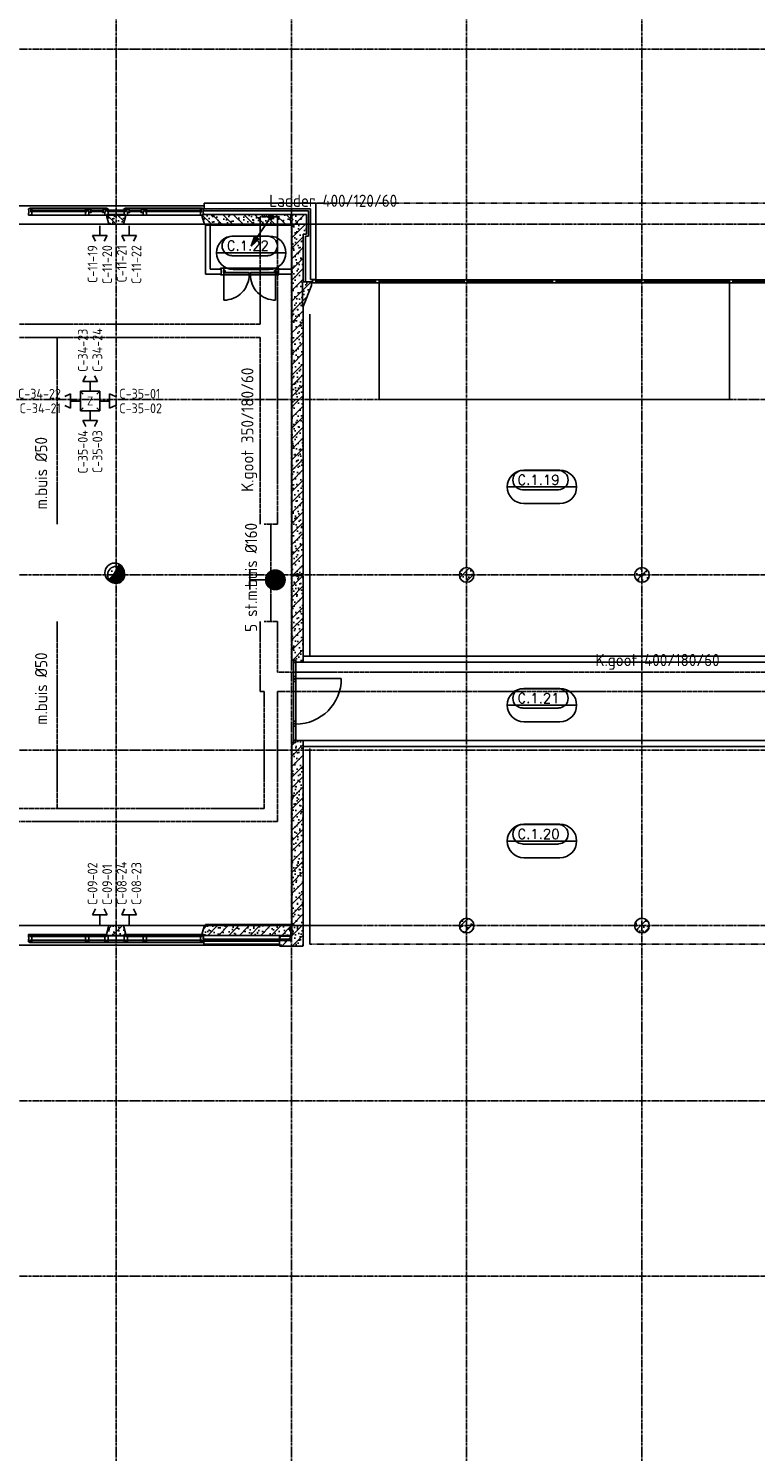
# Model space of a CAD drawing. Extents: x 0 to 1189, y 0 to 841.
# Tile 25 of 33: x 426 to 576, y 396 to 688. Entities that reach past the tile are written whole.
import ezdxf
from ezdxf.enums import TextEntityAlignment as Align

# ---------------------------------------------------------------- set-up
doc = ezdxf.new("R2010")
doc.units = 0
doc.header["$PDSIZE"] = 2
for name, pattern in [('AUSGEZOGEN', [0]), ('B0304', [6, 5, -0.5, 0, -0.5]), ('B0702', [1.171875, 0.78125, -0.390625]), ('DASHDOT', [25.4, 12.7, -6.35, 0, -6.35]), ('DASHDOT2', [12.7, 6.35, -3.175, 0, -3.175]), ('E0001', [1, 1, 0])]:
    doc.linetypes.add(name, pattern=pattern)
doc.layers.get('0').update_dxf_attribs({"linetype": 'CONTINUOUS'})
for name, color, linetype in [('AB$1A---_ATTRIB', 9, 'CONTINUOUS'), ('AL$1A---_ALGEMEEN', 9, 'CONTINUOUS'), ('EL63----_LICHTINST', 2, 'CONTINUOUS'), ('EL65----_BEVEILIGING', 2, 'CONTINUOUS'), ('ET6130--_KANALISATIE', 7, 'CONTINUOUS'), ('GOTEN', 3, 'CONTINUOUS'), ('STRAMIEN', 1, 'CONTINUOUS'), ('VITELCODERING', 1, 'CONTINUOUS'), ('VITELDATA', 2, 'CONTINUOUS')]:
    doc.layers.add(name, color=color, linetype=linetype)
doc.styles.add('GBB_ISOP', font='b-gbp3.shx')
doc.styles.add('ROMANS', font='romans.shx', dxfattribs={"height": 300})
doc.styles.add('ROMANSCURSIEF', font='romans.shx', dxfattribs={"oblique": 15, "height": 300})
doc.styles.get("Standard").update_dxf_attribs({"font": 'ISO'})
pattern_1 = [(225, (0, 0), (108.6116, -108.6116), []), (197, (0, 0), (-41.2599, -127.7242), [0, -130.56, -73.92, 0, -107.52]), (228, (0, 0), (29.4649, -129.8749), [0, -129.28, 0, -131.84, 0, -106.24]), (251, (0, 0), (76.6585, -107.6209), [0, -128, 0, -768, -105.28])]

# ---------------------------------------------------------------- blocks, each defined once
blk = doc.blocks.new('-STR-H')
at = {"layer": 'AL$1A---_ALGEMEEN', "linetype": 'DASHDOT', "ltscale": 0.5}
blk.add_line((0, 0), (-9880, 0), dxfattribs=at)
at = {"layer": 'AL$1A---_ALGEMEEN', "linetype": 'Continuous', "ltscale": 2}
blk.add_circle((-10000, 0), 120, dxfattribs=at)
for p in [(-8560, 0), (-4960, 0), (-1360, 0)]:
    blk.add_point(p, dxfattribs=at)
blk = doc.blocks.new('-P03')
at = {"layer": 'AL$1A---_ALGEMEEN', "ltscale": 2}
h = blk.add_hatch(dxfattribs=at)
h.set_pattern_fill('PREFB', color=256, scale=8, angle=180, style=0)
h.set_pattern_definition(pattern_1)
h.paths.add_polyline_path([(1829, 156), (1829, 200), (10, 200), (10, 125), (35, 100), (10, 75), (10, 0), (1787, 0)])
h.paths.add_polyline_path([(3791, 156), (3791, 200), (3409, 200), (3409, 156), (3451, 0), (3749, 0)])
h.paths.add_polyline_path([(7190, 125), (7190, 200), (6614, 200), (6614, 156), (6656, 0), (7190, 0), (7190, 75), (7165, 100)])
for p, q in [((10, 0), (10, -20)), ((7190, 0), (7190, -20)), ((10, -20), (1762, -20)), ((7190, -20), (6681, -20))]:
    blk.add_line(p, q, dxfattribs=at)
at = {"layer": 'AL$1A---_ALGEMEEN', "color": 15, "linetype": 'Continuous', "ltscale": 2}
for p, q in [((1767, 0), (1762, -20)), ((1787, 0), (6656, 0)), ((6676, 0), (6681, -20))]:
    blk.add_line(p, q, dxfattribs=at)
at = {"layer": 'AL$1A---_ALGEMEEN', "linetype": 'Continuous', "ltscale": 2}
for points in [[(10, 200), (1829, 200), (1829, 156), (1787, 0), (10, 0), (10, 75), (35, 100), (10, 125), (10, 200)], [(3409, 200), (3791, 200), (3791, 156), (3749, 0), (3451, 0), (3409, 156), (3409, 200)], [(7190, 200), (6614, 200), (6614, 156), (6656, 0), (7190, 0), (7190, 75), (7165, 100), (7190, 125), (7190, 200)]]:
    blk.add_lwpolyline(points, dxfattribs=at)
at = {"layer": 'AL$1A---_ALGEMEEN', "linetype": 'DASHDOT', "ltscale": 2, "rotation": 180}
blk.add_blockref('-STR-H', (-1360, 0), dxfattribs=at)
blk = doc.blocks.new('-P69')
at = {"layer": 'AL$1A---_ALGEMEEN', "ltscale": 2}
h = blk.add_hatch(dxfattribs=at)
h.set_pattern_fill('PREFB', color=256, scale=8, angle=180, style=0)
h.set_pattern_definition(pattern_1)
h.paths.add_polyline_path([(150, 0, 1), (-150, 0, 1)])
at = {"layer": 'AL$1A---_ALGEMEEN', "linetype": 'Continuous', "ltscale": 2}
blk.add_circle((0, 0), 150, dxfattribs=at)
blk.add_circle((0, 0), 150, dxfattribs=at)
blk = doc.blocks.new('-P66')
at = {"layer": 'AL$1A---_ALGEMEEN', "ltscale": 2}
h = blk.add_hatch(dxfattribs=at)
h.set_pattern_fill('PREFB', color=256, scale=8, angle=180, style=0)
h.set_pattern_definition(pattern_1)
h.paths.add_polyline_path([(150, 0, 1), (-150, 0, 1)])
at = {"layer": 'AL$1A---_ALGEMEEN', "linetype": 'Continuous', "ltscale": 2}
blk.add_circle((0, 0), 150, dxfattribs=at)
blk.add_circle((0, 0), 150, dxfattribs=at)
blk = doc.blocks.new('-P68')
at = {"layer": 'AL$1A---_ALGEMEEN', "ltscale": 2}
h = blk.add_hatch(dxfattribs=at)
h.set_pattern_fill('PREFB', color=256, scale=8, angle=180, style=0)
h.set_pattern_definition(pattern_1)
h.paths.add_polyline_path([(175, 0, 1), (-175, 0, 1)])
at = {"layer": 'AL$1A---_ALGEMEEN', "linetype": 'Continuous', "ltscale": 2}
blk.add_circle((0, 0), 175, dxfattribs=at)
blk.add_circle((0, 0), 175, dxfattribs=at)
blk = doc.blocks.new('-P1KHI21')
at = {"layer": 'AL$1A---_ALGEMEEN', "ltscale": 2}
for p, q in [((-3, 0), (64, 0)), ((-3, -18.5), (-3, 0)), ((7, -18.5), (-3, -18.5)), ((-3, -139), (-3, -120.5)), ((-3, -120.5), (7, -120.5)), ((64, -139), (-3, -139)), ((7, -120.5), (7, -18.5)), ((64, 0), (64, -49)), ((64, -90), (64, -139)), ((66, -130), (66, -656.6)), ((1128, -130), (1128, -656.6)), ((1197, 0), (1130, 0)), ((1130, 0), (1130, -49)), ((1130, -90), (1130, -139)), ((1130, -139), (1197, -139)), ((1187, -120.5), (1187, -18.5)), ((1187, -18.5), (1197, -18.5)), ((1197, -120.5), (1187, -120.5)), ((1197, -18.5), (1197, 0)), ((1197, -139), (1197, -120.5))]:
    blk.add_line(p, q, dxfattribs=at)
at = {"layer": 'AL$1A---_ALGEMEEN', "color": 15, "ltscale": 2}
for p, q in [((1130, 0), (64, 0)), ((1130, -139), (64, -139))]:
    blk.add_line(p, q, dxfattribs=at)
at = {"layer": 'AL$1A---_ALGEMEEN'}
for p, q in [((89, -49), (55, -49)), ((55, -49), (55, -90)), ((89, -90), (55, -90)), ((89, -90), (89, -49)), ((1105, -90), (1105, -49)), ((1105, -49), (1139, -49)), ((1105, -90), (1139, -90)), ((1139, -49), (1139, -90))]:
    blk.add_line(p, q, dxfattribs=at)
at = {"layer": 'AL$1A---_ALGEMEEN', "color": 15}
for points in [[(583.5, -130), (583.5, -91), (66, -91), (66, -130)], [(610.5, -130), (610.5, -91), (1128, -91), (1128, -130)]]:
    blk.add_lwpolyline(points, close=True, dxfattribs=at)
at = {"layer": 'AL$1A---_ALGEMEEN', "ltscale": 2}
for centre, start, end in [((66, -139), 270, 0.99635), ((1128, -139), 179.00365, 270)]:
    blk.add_arc(centre, 517.6, start, end, dxfattribs=at)
blk = doc.blocks.new('-GLASA')
at = {"layer": 'AL$1A---_ALGEMEEN', "color": 15, "ltscale": 2}
for p, q in [((5, 27), (407, 27)), ((5, 27), (5, 3)), ((5, 22), (407, 22)), ((5, 7), (407, 7)), ((5, 3), (407, 3)), ((13, 22), (13, 7))]:
    blk.add_line(p, q, dxfattribs=at)
at = {"layer": 'AL$1A---_ALGEMEEN', "color": 15}
for p, q in [((17, 30), (21, 27)), ((17, 0), (21, 3))]:
    blk.add_line(p, q, dxfattribs=at)
at = {"layer": 'AL$1A---_ALGEMEEN', "color": 15, "ltscale": 2}
blk.add_lwpolyline([(5, 3), (0, 3), (5, 27), (0, 27), (5, 3)], dxfattribs=at)
at = {"layer": 'AL$1A---_ALGEMEEN'}
for p in [(0, 30), (0, 0)]:
    blk.add_point(p, dxfattribs=at)
blk = doc.blocks.new('_DOTSMALL')
at = {"color": 0, "linetype": 'ByBlock', "const_width": 0.5}
blk.add_lwpolyline([(-0.0625, 0, 1), (0.0625, 0, 1)], format="xyb", close=True, dxfattribs=at)
blk = doc.blocks.new('-P1KHE10')
at = {"layer": 'AL$1A---_ALGEMEEN', "ltscale": 2}
for p, q in [((-1731, 3199), (-1798, 3199)), ((-1798, 3199), (-1798, 3159)), ((-1798, 3159), (-1789, 3159)), ((-1789, 3090), (-1798, 3090)), ((-1798, 3090), (-1798, 3075)), ((-1778, 3075), (-1798, 3075)), ((-1789, 3159), (-1789, 3090)), ((-1778, 3075), (-1778, 3060)), ((-1778, 3060), (-1748, 3060)), ((-1748, 3060), (-1748, 3127)), ((-1748, 3127), (-1731, 3127)), ((-1731, 3127), (-1731, 3199)), ((-559, 3199), (-626, 3199)), ((-626, 3199), (-626, 3169)), ((-626, 3169), (-626, 3127)), ((-626, 3127), (-609, 3127)), ((-609, 3127), (-609, 3060)), ((-609, 3060), (-583, 3060)), ((-583, 3060), (-583, 3060)), ((-583, 3060), (-576, 3060)), ((-576, 3127), (-559, 3127)), ((-576, 3060), (-576, 3127)), ((-574, 3125), (-557, 3125)), ((-559, 3199), (-232, 3199)), ((-559, 3127), (-559, 3199)), ((-524, 3129), (-524, 3138)), ((-524, 3129), (-507, 3129)), ((-266, 3129), (-284, 3129)), ((-266, 3129), (-266, 3138)), ((-216, 3125), (-234, 3125)), ((-164, 3199), (-232, 3199)), ((-232, 3199), (-232, 3169)), ((-232, 3169), (-232, 3127)), ((-232, 3127), (-214, 3127)), ((-214, 3127), (-214, 3060)), ((-214, 3060), (-188, 3060)), ((-188, 3060), (-188, 3060)), ((-188, 3060), (-182, 3060)), ((-182, 3127), (-164, 3127)), ((-182, 3060), (-182, 3127)), ((-164, 3127), (-164, 3199)), ((-139, 3070), (-139, 3070)), ((230, 3199), (163, 3199)), ((163, 3199), (163, 3169)), ((163, 3169), (163, 3127)), ((163, 3127), (180, 3127)), ((180, 3127), (180, 3060)), ((180, 3060), (206, 3060)), ((206, 3060), (206, 3060)), ((206, 3060), (214, 3060)), ((214, 3127), (230, 3127)), ((214, 3060), (214, 3127)), ((216, 3125), (232, 3125)), ((230, 3127), (230, 3199)), ((266, 3129), (266, 3138)), ((266, 3129), (282, 3129)), ((523, 3129), (506, 3129)), ((523, 3129), (523, 3138)), ((573, 3125), (556, 3125)), ((626, 3199), (558, 3199)), ((558, 3199), (558, 3169)), ((558, 3169), (558, 3127)), ((558, 3127), (576, 3127)), ((576, 3127), (576, 3060)), ((576, 3060), (602, 3060)), ((602, 3060), (602, 3060)), ((602, 3060), (608, 3060)), ((608, 3127), (626, 3127)), ((608, 3060), (608, 3127)), ((626, 3127), (626, 3199)), ((1731, 3127), (1731, 3199)), ((1731, 3199), (1798, 3199)), ((1748, 3127), (1731, 3127)), ((1748, 3060), (1748, 3127)), ((1778, 3060), (1748, 3060)), ((1778, 3075), (1778, 3060)), ((1778, 3075), (1798, 3075)), ((1798, 3159), (1789, 3159)), ((1789, 3159), (1789, 3090)), ((1789, 3090), (1798, 3090)), ((1798, 3199), (1798, 3159)), ((1798, 3090), (1798, 3075))]:
    blk.add_line(p, q, dxfattribs=at)
at = {"layer": 'AL$1A---_ALGEMEEN', "color": 15, "ltscale": 2}
for p, q in [((-1748, 3060), (-609, 3060)), ((-1731, 3199), (-626, 3199)), ((-1341, 3124), (-1016, 3124)), ((-1341, 3119), (-1016, 3119)), ((-1341, 3104), (-1016, 3104)), ((-1341, 3100), (-1016, 3100)), ((-576, 3060), (-214, 3060)), ((-519, 3126), (-395, 3126)), ((-519, 3126), (-519, 3102)), ((-519, 3121), (-395, 3121)), ((-519, 3106), (-395, 3106)), ((-519, 3102), (-395, 3102)), ((-511, 3121), (-511, 3106)), ((-272, 3126), (-395, 3126)), ((-272, 3121), (-395, 3121)), ((-272, 3106), (-395, 3106)), ((-272, 3102), (-395, 3102)), ((-280, 3121), (-280, 3106)), ((-272, 3126), (-272, 3102)), ((-177, 3119), (0, 3119)), ((-177, 3104), (0, 3104)), ((-177, 3124), (0, 3124)), ((-177, 3124), (-177, 3100)), ((-177, 3100), (0, 3100)), ((-169, 3119), (-169, 3104)), ((-164, 3199), (163, 3199)), ((176, 3124), (0, 3124)), ((176, 3119), (0, 3119)), ((176, 3104), (0, 3104)), ((176, 3100), (0, 3100)), ((168, 3119), (168, 3104)), ((176, 3124), (176, 3100)), ((214, 3060), (576, 3060)), ((230, 3199), (558, 3199)), ((270, 3126), (394, 3126)), ((270, 3126), (270, 3102)), ((270, 3121), (394, 3121)), ((270, 3106), (394, 3106)), ((270, 3102), (394, 3102)), ((278, 3121), (278, 3106)), ((518, 3126), (394, 3126)), ((518, 3121), (394, 3121)), ((518, 3106), (394, 3106)), ((518, 3102), (394, 3102)), ((510, 3121), (510, 3106)), ((518, 3126), (518, 3102)), ((608, 3060), (1748, 3060)), ((626, 3199), (1731, 3199)), ((1341, 3124), (1016, 3124)), ((1341, 3119), (1016, 3119)), ((1341, 3104), (1016, 3104)), ((1341, 3100), (1016, 3100))]:
    blk.add_line(p, q, dxfattribs=at)
at = {"layer": 'AL$1A---_ALGEMEEN'}
for p, q in [((-574, 3125), (-574, 3084)), ((-574, 3084), (-509, 3084)), ((-557, 3125), (-557, 3138)), ((-524, 3138), (-557, 3138)), ((-534, 3148), (-536, 3138)), ((-510, 3148), (-534, 3148)), ((-524, 3099), (-524, 3129)), ((-524, 3099), (-507, 3099)), ((-510, 3148), (-507, 3129)), ((-509, 3084), (-507, 3099)), ((-280, 3148), (-284, 3129)), ((-266, 3099), (-284, 3099)), ((-281, 3084), (-284, 3099)), ((-216, 3084), (-281, 3084)), ((-280, 3148), (-257, 3148)), ((-266, 3138), (-234, 3138)), ((-266, 3099), (-266, 3129)), ((-257, 3148), (-255, 3138)), ((-234, 3125), (-234, 3138)), ((-216, 3125), (-216, 3084)), ((216, 3125), (216, 3084)), ((216, 3084), (280, 3084)), ((232, 3125), (232, 3138)), ((266, 3138), (232, 3138)), ((256, 3148), (254, 3138)), ((279, 3148), (256, 3148)), ((266, 3099), (266, 3129)), ((266, 3099), (282, 3099)), ((279, 3148), (282, 3129)), ((280, 3084), (282, 3099)), ((509, 3148), (506, 3129)), ((523, 3099), (506, 3099)), ((508, 3084), (506, 3099)), ((573, 3084), (508, 3084)), ((509, 3148), (533, 3148)), ((523, 3138), (556, 3138)), ((523, 3099), (523, 3129)), ((533, 3148), (535, 3138)), ((556, 3125), (556, 3138)), ((573, 3125), (573, 3084))]:
    blk.add_line(p, q, dxfattribs=at)
at = {"layer": 'AL$1A---_ALGEMEEN', "color": 15}
for p, q in [((-507, 3129), (-503, 3126)), ((-507, 3099), (-503, 3102)), ((-284, 3129), (-288, 3126)), ((-284, 3099), (-288, 3102)), ((-164, 3127), (-160, 3124)), ((-164, 3097), (-160, 3100)), ((163, 3127), (159, 3124)), ((163, 3097), (159, 3100)), ((282, 3129), (287, 3126)), ((282, 3099), (287, 3102)), ((506, 3129), (502, 3126)), ((506, 3099), (502, 3102))]:
    blk.add_line(p, q, dxfattribs=at)
at = {"layer": 'AL$1A---_ALGEMEEN', "color": 15, "linetype": 'ByBlock', "ltscale": 2}
blk.add_line((2410, 3060), (2410, 3199), dxfattribs=at)
at = {"layer": 'AL$1A---_ALGEMEEN'}
for points in [[(-1748, 3070), (-1731, 3070), (-1731, 3097), (-1748, 3097)], [(-609, 3070), (-626, 3070), (-626, 3097), (-609, 3097)], [(-182, 3070), (-164, 3070), (-164, 3097), (-182, 3097)], [(163, 3070), (180, 3070), (180, 3097), (163, 3097)], [(609, 3070), (626, 3070), (626, 3097), (609, 3097)], [(1748, 3070), (1731, 3070), (1731, 3097), (1748, 3097)]]:
    blk.add_lwpolyline(points, close=True, dxfattribs=at)
at = {"layer": 'AL$1A---_ALGEMEEN', "color": 15, "ltscale": 2}
for points in [[(-519, 3102), (-524, 3102), (-519, 3126), (-524, 3126), (-519, 3102)], [(-272, 3102), (-266, 3102), (-272, 3126), (-266, 3126), (-272, 3102)], [(-177, 3100), (-182, 3100), (-177, 3124), (-182, 3124), (-177, 3100)], [(176, 3100), (180, 3100), (176, 3124), (180, 3124), (176, 3100)], [(270, 3102), (266, 3102), (270, 3126), (266, 3126), (270, 3102)], [(518, 3102), (523, 3102), (518, 3126), (523, 3126), (518, 3102)]]:
    blk.add_lwpolyline(points, dxfattribs=at)
at = {"layer": 'AL$1A---_ALGEMEEN'}
for p in [(-182, 3127), (-182, 3097), (180, 3097)]:
    blk.add_point(p, dxfattribs=at)
at = {"layer": 'AL$1A---_ALGEMEEN', "color": 15, "linetype": 'ByBlock', "ltscale": 2}
for p in [(1761, 3199), (2410, 3199)]:
    blk.add_point(p, dxfattribs=at)
at = {"layer": 'AL$1A---_ALGEMEEN', "color": 15, "linetype": 'ByBlock', "ltscale": 2, "xscale": 150, "yscale": 150, "zscale": 150}
for p, rotation in [((2410, 3199), 90), ((2410, 3060), 270)]:
    blk.add_blockref('_DOTSMALL', p, dxfattribs=dict(at, rotation=rotation))
at = {"layer": 'AL$1A---_ALGEMEEN', "color": 15, "ltscale": 2}
for p in [(-1748, 3097), (609, 3097)]:
    blk.add_blockref('-GLASA', p, dxfattribs=at)
at = {"layer": 'AL$1A---_ALGEMEEN', "color": 15, "ltscale": 2, "xscale": -1}
for p in [(-609, 3097), (1748, 3097)]:
    blk.add_blockref('-GLASA', p, dxfattribs=at)
at = {"layer": 'AL$1A---_ALGEMEEN', "color": 15, "linetype": 'ByBlock', "ltscale": 2, "insert": (2310, 3135), "char_height": 125, "attachment_point": 5, "rotation": 90, "style": 'GBB_ISOP'}
blk.add_mtext('\\A1;139', dxfattribs=at)
blk = doc.blocks.new('-P1KHI10')
at = {"layer": 'AL$1A---_ALGEMEEN', "color": 15, "ltscale": 2}
for p, q in [((-607, -214), (-1750, -214)), ((-1750, -214), (-1750, -222)), ((-607, -222), (-1750, -222)), ((-1731, -180), (-626, -180)), ((-607, -214), (-607, -222)), ((-209, -214), (-578, -214)), ((-578, -214), (-578, -222)), ((-209, -222), (-578, -222)), ((-559, -180), (-231, -180)), ((-209, -214), (-209, -222)), ((-164, -210), (164, -210)), ((212, -214), (578, -214)), ((212, -214), (212, -222)), ((212, -222), (578, -222)), ((559, -180), (231, -180)), ((578, -214), (578, -222)), ((607, -214), (607, -222)), ((607, -214), (1750, -214)), ((607, -222), (1750, -222)), ((1731, -180), (626, -180)), ((1750, -214), (1750, -222)), ((-607, -302), (-1750, -302)), ((-1750, -302), (-1750, -306)), ((-607, -306), (-1750, -306)), ((-1748, -349), (-609, -349)), ((-607, -302), (-607, -306)), ((-209, -302), (-578, -302)), ((-578, -302), (-578, -306)), ((-209, -306), (-578, -306)), ((586, -349), (-576, -349)), ((-209, -302), (-209, -306)), ((-177, -302), (-177, -306)), ((173, -302), (-177, -302)), ((173, -306), (-177, -306)), ((173, -302), (173, -306)), ((211, -302), (578, -302)), ((211, -302), (211, -306)), ((211, -306), (578, -306)), ((578, -302), (578, -306)), ((607, -302), (607, -306)), ((607, -302), (1750, -302)), ((607, -306), (1750, -306)), ((1758, -349), (609, -349)), ((1750, -302), (1750, -306))]:
    blk.add_line(p, q, dxfattribs=at)
at = {"layer": 'AL$1A---_ALGEMEEN', "linetype": 'Continuous', "ltscale": 2}
for points in [[(-1731, -210), (-1731, -180), (-1798, -180), (-1798, -210), (-1731, -210)], [(-559, -210), (-559, -180), (-626, -180), (-626, -210), (-559, -210)], [(-191, -210), (-191, -180), (-231, -180), (-231, -210), (-191, -210)], [(191, -210), (191, -180), (231, -180), (231, -210), (191, -210)], [(559, -210), (559, -180), (626, -180), (626, -210), (559, -210)], [(1731, -210), (1731, -180), (1798, -180), (1798, -210), (1731, -210)], [(-1798, -310), (-1731, -310), (-1731, -339), (-1748, -339), (-1748, -349), (-1778, -349), (-1778, -334), (-1798, -334), (-1798, -310)], [(-626, -310), (-559, -310), (-559, -339), (-576, -339), (-576, -349), (-609, -349), (-609, -339), (-626, -339), (-626, -310)], [(-231, -310), (-164, -310), (-164, -339), (-181, -339), (-181, -349), (-214, -349), (-214, -339), (-231, -339), (-231, -310)], [(231, -310), (164, -310), (164, -339), (181, -339), (181, -349), (214, -349), (214, -339), (231, -339), (231, -310)], [(626, -310), (559, -310), (559, -339), (576, -339), (576, -349), (609, -349), (609, -339), (626, -339), (626, -310)], [(1798, -310), (1731, -310), (1731, -339), (1748, -339), (1748, -349), (1778, -349), (1778, -334), (1798, -334), (1798, -310)]]:
    blk.add_lwpolyline(points, dxfattribs=at)
at = {"layer": 'AL$1A---_ALGEMEEN', "color": 15, "linetype": 'Continuous', "ltscale": 2}
for points in [[(-1798, -210), (-1798, -226), (-1798, -226), (-1798, -240), (-1789, -240), (-1789, -280), (-1798, -280), (-1798, -298), (-1798, -298), (-1798, -310), (-1758, -310), (-1758, -298), (-1731, -298), (-1731, -230), (-1731, -226), (-1758, -226), (-1758, -210), (-1795, -210)], [(1798, -210), (1798, -226), (1798, -226), (1798, -240), (1789, -240), (1789, -280), (1798, -280), (1798, -298), (1798, -298), (1798, -310), (1758, -310), (1758, -298), (1731, -298), (1731, -230), (1731, -226), (1758, -226), (1758, -210), (1795, -210)]]:
    blk.add_lwpolyline(points, close=True, dxfattribs=at)
at = {"layer": 'AL$1A---_ALGEMEEN', "linetype": 'Continuous', "ltscale": 2}
for points in [[(-599, -210), (-599, -226), (-626, -226), (-626, -270), (-626, -298), (-599, -298), (-599, -310), (-586, -310), (-586, -298), (-559, -298), (-559, -230), (-559, -226), (-586, -226), (-586, -210), (-596, -210)], [(-204, -210), (-204, -226), (-231, -226), (-231, -270), (-231, -298), (-204, -298), (-204, -310), (-181, -310), (-181, -298), (-164, -298), (-164, -230), (-164, -210), (-201, -210)], [(204, -210), (204, -226), (231, -226), (231, -270), (231, -298), (204, -298), (204, -310), (181, -310), (181, -298), (164, -298), (164, -230), (164, -210), (201, -210)], [(599, -210), (599, -226), (626, -226), (626, -270), (626, -298), (599, -298), (599, -310), (586, -310), (586, -298), (559, -298), (559, -230), (559, -226), (586, -226), (586, -210), (596, -210)]]:
    blk.add_lwpolyline(points, close=True, dxfattribs=at)
blk = doc.blocks.new('01564')
at = {"layer": 'AL$1A---_ALGEMEEN', "color": 15, "linetype": 'AUSGEZOGEN'}
for p, q in [((0, 1.5), (0, 48.5)), ((1.5, 50), (38.5, 50)), ((1.5, 1.5), (1.5, 48.5)), ((1.5, 48.5), (38.5, 48.5)), ((40, 1.5), (1.5, 1.5)), ((58.5, 0), (1.5, 0)), ((38.5, 48.5), (38.5, 3)), ((40, 48.5), (40, 3)), ((40, 3), (58.5, 3)), ((58.5, 1.5), (40, 1.5))]:
    blk.add_line(p, q, dxfattribs=at)
for centre, start, end in [((1.5, 48.5), 90, 180), ((1.5, 1.5), 180, 270), ((38.5, 48.5), 0, 90), ((40, 3), 180, 270), ((58.5, 1.5), 0, 90), ((58.5, 1.5), 270, 0)]:
    blk.add_arc(centre, 1.5, start, end, dxfattribs=at)
blk = doc.blocks.new('30114')
at = {"layer": 'AL$1A---_ALGEMEEN', "color": 15, "linetype": 'AUSGEZOGEN'}
for p, q in [((-18.5, 3), (0, 3)), ((0, 1.5), (-18.5, 1.5)), ((0, 0), (-18.5, 0)), ((0, 21.22636), (0, 48.5)), ((0, 3), (0, 21.22636)), ((42, 1.5), (0, 1.5)), ((61.5, 0), (0, 0)), ((1.5, 50), (38.5, 50)), ((1.5, 21.22636), (1.5, 48.5)), ((1.5, 48.5), (38.5, 48.5)), ((1.5, 3), (1.5, 21.22636)), ((38.5, 48.5), (38.5, 43)), ((40, 48.5), (40, 43)), ((40, 43), (48.5, 43)), ((40, 41.5), (48.5, 41.5)), ((48.5, 8.5), (42, 8.5)), ((48.5, 7), (42, 7)), ((42, 3), (61.5, 3)), ((42, 1.5), (61.5, 1.5)), ((48.5, 41.5), (48.5, 21.22636)), ((48.5, 21.22636), (48.5, 8.5)), ((50, 41.5), (50, 21.22636)), ((50, 21.22636), (50, 8.5))]:
    blk.add_line(p, q, dxfattribs=at)
for centre, radius, start, end in [((-18.5, 1.5), 1.5, 90, 180), ((-18.5, 1.5), 1.5, 180, 270), ((1.5, 48.5), 1.5, 90, 180), ((0, 3), 1.5, 270, 0), ((38.5, 48.5), 1.5, 0, 90), ((40, 43), 1.5, 180, 270), ((42, 5), 3.5, 90, 180), ((42, 5), 3.5, 180, 270), ((42, 5), 2, 90, 180), ((42, 5), 2, 180, 270), ((48.5, 41.5), 1.5, 0, 90), ((48.5, 8.5), 1.5, 270, 0), ((61.5, 1.5), 1.5, 0, 90), ((61.5, 1.5), 1.5, 270, 0)]:
    blk.add_arc(centre, radius, start, end, dxfattribs=at)
blk = doc.blocks.new('30416')
at = {"layer": 'AL$1A---_ALGEMEEN', "color": 15, "linetype": 'AUSGEZOGEN'}
for p, q in [((-21.50002, 50), (9.86174, 50.00002)), ((-21.50002, 48.5), (-2.000015, 48.5)), ((-2.000015, 47), (-21.50002, 47)), ((-10, 31.0621), (-10, 41.5)), ((-10, 8.5), (-10, 31.0621)), ((-8.5, 43), (-2, 43)), ((-8.5, 41.5), (-2, 41.5)), ((-8.5, 31.0621), (-8.5, 41.5)), ((-8.5, 8.5), (-8.5, 31.0621)), ((0, 8.5), (-8.5, 8.5)), ((0, 7), (-8.5, 7)), ((-2.000015, 48.5), (9.86174, 48.5)), ((0, 1.5), (0, 7)), ((1.5, 1.5), (1.5, 7)), ((9.861786, 1.5), (1.5, 1.5)), ((9.861786, 0), (1.5, 0)), ((40, 1.500015), (9.861755, 1.5)), ((9.861786, 50), (38.5, 50.00002)), ((9.861786, 48.5), (38.5, 48.50002)), ((58.50002, 0.000015), (9.861786, 0)), ((38.5, 48.5), (38.5, 31.0621)), ((38.5, 31.06212), (38.5, 3.000015)), ((40, 48.5), (40, 31.0621)), ((40, 31.06212), (40, 3.000015)), ((40, 3.000015), (58.5, 3.000015)), ((58.50002, 1.500015), (40, 1.500015))]:
    blk.add_line(p, q, dxfattribs=at)
for centre, radius, start, end in [((-21.50002, 48.5), 1.5, 90, 180), ((-21.50002, 48.5), 1.5, 180, 270), ((-8.5, 41.5), 1.5, 90, 180), ((-8.5, 8.5), 1.5, 180, 270), ((-2.000015, 45), 3.5, 0, 90.00001), ((-2.000015, 45), 2, 0, 90.00001), ((-2.000015, 45), 3.5, 270, 0), ((-2.000015, 45), 2, 270, 0), ((0, 7), 1.5, 0, 90), ((1.5, 1.5), 1.5, 180, 270), ((38.5, 48.5), 1.5, 0, 90.00001), ((40, 3.000015), 1.5, 180, 270), ((58.50002, 1.500015), 1.5, 0, 90.00001), ((58.50002, 1.500015), 1.5, 270, 0)]:
    blk.add_arc(centre, radius, start, end, dxfattribs=at)
blk = doc.blocks.new('-954P1-KSI04')
at = {"layer": 'AL$1A---_ALGEMEEN', "color": 15, "ltscale": 2}
for p, q in [((-1647.499996, -55), (-1359.499998, -55)), ((-1627.499996, -5), (-1379.499998, -5)), ((-441.499998, -55.00002), (-1254.499998, -55.00002)), ((-461.500018, -5.000015), (-1234.499978, -5.000015)), ((-48.5, -55), (-336.499998, -55)), ((-68.5, -5), (-316.499998, -5))]:
    blk.add_line(p, q, dxfattribs=at)
at = {"layer": 'AL$1A---_ALGEMEEN', "ltscale": 2}
blk.add_line((-381.499978, -988.00004), (-381.499978, -55), dxfattribs=at)
blk.add_arc((-381.499978, -55), 933.00004, 180, 270, dxfattribs=at)
at = {"layer": 'AL$1A---_ALGEMEEN', "ltscale": 2, "xscale": -1, "rotation": 180}
for name, p in [('01564', (-1685.999996, -5)), ('30114', (-1360.999998, -5)), ('30416', (-1292.999998, -5))]:
    blk.add_blockref(name, p, dxfattribs=at)
at = {"layer": 'AL$1A---_ALGEMEEN', "color": 15, "ltscale": 2, "rotation": 180}
blk.add_blockref('30416', (-402.999998, -5), dxfattribs=at)
at = {"layer": 'AL$1A---_ALGEMEEN', "ltscale": 2, "rotation": 180}
for name, p in [('30114', (-334.999998, -5)), ('01564', (-10, -5))]:
    blk.add_blockref(name, p, dxfattribs=at)
blk = doc.blocks.new('-P29')
at = {"layer": 'AL$1A---_ALGEMEEN', "ltscale": 2}
h = blk.add_hatch(dxfattribs=at)
h.set_pattern_fill('PREFB', color=256, scale=8, angle=180, style=0)
h.set_pattern_definition(pattern_1)
h.paths.add_polyline_path([(210, 7180), (200, 7190), (117.5, 7190), (92.5, 7165), (67.5, 7190), (-25, 7190), (-25, 5453), (55, 5453), (55, 5410), (210, 5410)])
h.paths.add_polyline_path([(210, 3800), (55, 3800), (55, 3757), (-25, 3757), (-25, -75), (0, -100), (-25, -125), (-25, -220), (-280, -220), (-280, -410), (-270, -420), (10, -420), (200, -420), (210, -410)])
at = {"layer": 'AL$1A---_ALGEMEEN', "linetype": 'Continuous', "ltscale": 2}
for p, q in [((-25, 5453), (-25, 7190)), ((67.5, 7190), (92.5, 7165)), ((92.5, 7165), (117.5, 7190)), ((117.5, 7190), (200, 7190)), ((200, 7190), (210, 7180)), ((210, 7180), (210, 5410)), ((55, 5453), (-25, 5453)), ((55, 5410), (55, 5453)), ((210, 5410), (55, 5410)), ((55, 3800), (210, 3800)), ((55, 3757), (55, 3800)), ((210, 3800), (210, -410)), ((-25, 3757), (55, 3757)), ((-25, -75), (-25, 3757)), ((-280, -220), (-280, -410)), ((-25, -220), (-280, -220)), ((-25, -75), (0, -100)), ((0, -100), (-25, -125)), ((-25, -220), (-25, -125)), ((-280, -410), (-270, -420)), ((10, -420), (-270, -420)), ((200, -420), (10, -420)), ((200, -420), (210, -410))]:
    blk.add_line(p, q, dxfattribs=at)
blk.add_lwpolyline([(-25, 7190), (67.5, 7190)], dxfattribs=at)
blk = doc.blocks.new('-P28')
at = {"layer": 'AL$1A---_ALGEMEEN', "ltscale": 2}
h = blk.add_hatch(dxfattribs=at)
h.set_pattern_fill('PREFB', color=256, scale=8, angle=180, style=0)
h.set_pattern_definition(pattern_1)
h.paths.add_polyline_path([(200, -1264), (370, -833), (370, -763), (200, -763), (200, 220), (265, 220), (265, 620), (200, 620), (-35, 620), (-35, 545), (-10, 520), (-35, 495), (-35, 200), (-35, -6770), (57.5, -6770), (82.5, -6745), (107.5, -6770), (200, -6770)])
at = {"layer": 'AL$1A---_ALGEMEEN', "linetype": 'Continuous', "ltscale": 2}
for p, q in [((-35, 620), (200, 620)), ((-35, 545), (-35, 620)), ((200, 620), (265, 620)), ((265, 220), (265, 620)), ((-10, 520), (-35, 545)), ((-35, 495), (-10, 520)), ((-35, 200), (-35, 495)), ((-35, -6770), (-35, 200)), ((200, 220), (265, 220)), ((200, 220), (200, -763)), ((200, 200), (200, -763)), ((200, -763), (370, -763)), ((370, -763), (370, -833)), ((57.5, -6770), (-35, -6770)), ((57.5, -6770), (82.5, -6745)), ((82.5, -6745), (107.5, -6770))]:
    blk.add_line(p, q, dxfattribs=at)
for points in [[(370, -833), (200, -1264)], [(200, -1264), (200, -6770), (107.5, -6770)]]:
    blk.add_lwpolyline(points, dxfattribs=at)
blk = doc.blocks.new('-RUIM-NR')
at = {"layer": 'AL$1A---_ALGEMEEN', "color": 15, "linetype": 'ByBlock'}
for p, q in [((340, 337), (-399, 337)), ((370, 343), (-370, 343)), ((-713, 0), (713, 0)), ((341, -62), (-399, -62)), ((370, -343), (-370, -343))]:
    blk.add_line(p, q, dxfattribs=at)
for centre, radius, start, end in [((-370, 0), 343, 90, 270), ((-399, 140), 198, 90, 270), ((340, 140), 198, 270, 90), ((370, 0), 343, 270, 90)]:
    blk.add_arc(centre, radius, start, end, dxfattribs=at)
at = {"layer": 'AB$1A---_ATTRIB', "linetype": 'Continuous', "style": 'ROMANS'}
blk.add_attdef('RUIMTENUMMER', (-502, 43), '', height=200, dxfattribs=at)
at = {"layer": 'AB$1A---_ATTRIB', "color": 1, "linetype": 'Continuous', "style": 'ROMANS'}
blk.add_attdef('PEILMAAT', (-557, -214), '', height=150, dxfattribs=at)
blk = doc.blocks.new('-954P-KOLOMBU')
at = {"layer": 'AL$1A---_ALGEMEEN', "ltscale": 2}
blk.add_circle((0, 0), 150, dxfattribs=at)
blk = doc.blocks.new('-954P-KOLOMBI')
at = {"layer": 'AL$1A---_ALGEMEEN', "ltscale": 2}
blk.add_circle((0, 0), 175, dxfattribs=at)
blk = doc.blocks.new('XREF_B-A3-II-113')
at = {"layer": 'AL$1A---_ALGEMEEN', "color": 8, "ltscale": 5}
for p, q in [((26264, 77641), (58674, 77641)), ((60852, 68381), (60852, 75416)), ((60852, 62481), (60852, 66501)), ((28070, 62461), (60227, 62461))]:
    blk.add_line(p, q, dxfattribs=at)
at = {"layer": 'AL$1A---_ALGEMEEN', "color": 8, "ltscale": 2}
for p, q in [((60822, 77541), (58669, 77541)), ((60977, 77696), (58680, 77696)), ((60862, 77581), (58680, 77581)), ((60822, 77541), (60822, 77021)), ((60862, 77581), (60862, 76128)), ((60977, 76128), (60977, 77696)), ((58706, 77261), (58706, 76241)), ((58806, 77261), (58706, 77261)), ((58806, 76341), (58806, 77261)), ((60762, 77021), (60822, 77021)), ((60762, 77021), (60762, 76078)), ((59027, 76341), (58806, 76341)), ((58706, 76241), (59027, 76241)), ((60862, 76128), (60977, 76128)), ((71062, 68391), (60717, 68391)), ((60717, 68271), (71062, 68271)), ((71062, 66661), (60717, 66661)), ((60717, 66541), (71062, 66541)), ((58670, 62582), (60472, 62582)), ((58670, 62557), (60472, 62557))]:
    blk.add_line(p, q, dxfattribs=at)
at = {"layer": 'AL$1A---_ALGEMEEN', "color": 8, "linetype": 'B0702', "ltscale": 2}
for p, q in [((60892, 77696), (70723, 77696)), ((60852, 62481), (71052, 62481))]:
    blk.add_line(p, q, dxfattribs=at)
at = {"layer": 'AL$1A---_ALGEMEEN', "color": 8, "linetype": 'Continuous', "ltscale": 2}
for p, q in [((60702, 76078), (60702, 75577)), ((60717, 76078), (60702, 76078)), ((60717, 75577), (60702, 75577)), ((58670, 62581), (58670, 62661)), ((58673, 62471), (58673, 62581)), ((58673, 62581), (60227, 62581)), ((58673, 62541), (60227, 62541)), ((60227, 62581), (60227, 62661)), ((58673, 62481), (60227, 62481)), ((58673, 62471), (60227, 62471))]:
    blk.add_line(p, q, dxfattribs=at)
at = {"layer": 'AL$1A---_ALGEMEEN', "color": 8, "linetype": 'ByBlock', "ltscale": 2}
for p, q in [((65837, 76118), (60977, 76118)), ((62202, 76088), (60977, 76088)), ((65837, 76058), (60977, 76058)), ((64020, 76088), (62272, 76088)), ((65837, 76088), (64090, 76088)), ((65907, 76118), (70723, 76118)), ((65907, 76088), (67655, 76088)), ((65907, 76058), (70723, 76058)), ((67725, 76088), (69472, 76088)), ((69542, 76088), (70723, 76088))]:
    blk.add_line(p, q, dxfattribs=at)
at = {"layer": 'AL$1A---_ALGEMEEN', "color": 8, "ltscale": 2}
for points in [[(58680, 77696), (58680, 77581)], [(60207, 76241), (60482, 76241), (60482, 76341), (60207, 76341)]]:
    blk.add_lwpolyline(points, dxfattribs=at)
at = {"layer": 'AL$1A---_ALGEMEEN', "color": 8, "linetype": 'ByBlock', "ltscale": 2}
for points in [[(60977, 76118), (60977, 76058), (60907, 76058), (60907, 76118)], [(62272, 76118), (62272, 76058), (62202, 76058), (62202, 76118)], [(64090, 76118), (64090, 76058), (64020, 76058), (64020, 76118)], [(65907, 76118), (65907, 76058), (65837, 76058), (65837, 76118)], [(67655, 76118), (67655, 76058), (67725, 76058), (67725, 76118)], [(69472, 76118), (69472, 76058), (69542, 76058), (69542, 76118)]]:
    blk.add_lwpolyline(points, close=True, dxfattribs=at)
at = {"layer": 'AL$1A---_ALGEMEEN', "color": 8}
blk.add_lwpolyline([(62272, 76118), (62272, 73661), (69472, 73661), (69472, 76118), (62272, 76118)], dxfattribs=at)
at = {"layer": 'STRAMIEN', "color": 8, "linetype": 'B0304', "ltscale": 10}
for p, q in [((56872, 86161), (56872, 25534)), ((60472, 86161), (60472, 25534)), ((64072, 86161), (64072, 25534)), ((67672, 86161), (67672, 25534)), ((17072, 80861), (103982, 80861)), ((17072, 77261), (103982, 77261)), ((17072, 73661), (103982, 73661)), ((17072, 70061), (103982, 70061)), ((17072, 66461), (103982, 66461)), ((17072, 62861), (103982, 62861)), ((17072, 59261), (103982, 59261)), ((17072, 55661), (103982, 55661))]:
    blk.add_line(p, q, dxfattribs=at)
at = {"layer": 'AL$1A---_ALGEMEEN', "color": 8, "linetype": 'Continuous', "ltscale": 2, "xscale": -1}
blk.add_blockref('-P03', (60472, 77261), dxfattribs=at)
at = {"layer": 'AL$1A---_ALGEMEEN', "color": 8, "linetype": 'DASHDOT2', "ltscale": 2, "xscale": -1}
blk.add_blockref('-P03', (60472, 77261), dxfattribs=at)
at = {"layer": 'AL$1A---_ALGEMEEN', "color": 8, "linetype": 'Continuous', "ltscale": 2}
for name, p, rotation in [('-P1KHE10', (56872, 80651), 180), ('-954P1-KSI04', (60510, 68314), 90), ('-P03', (60472, 62861), 180)]:
    blk.add_blockref(name, p, dxfattribs=dict(at, rotation=rotation))
for name, p in [('-P28', (60517, 76841)), ('-P1KHI21', (59020, 76361)), ('-P68', (56872, 70061)), ('-P69', (64072, 70061)), ('-P69', (67672, 70061)), ('-P29', (60507, 62861)), ('-P66', (64072, 62861)), ('-P66', (67672, 62861)), ('-P1KHI10', (56872, 62861))]:
    blk.add_blockref(name, p, dxfattribs=at)
at = {"layer": 'AL$1A---_ALGEMEEN', "color": 8}
ref = blk.add_blockref('-RUIM-NR', (59647, 76678), dxfattribs=at)
ref.add_attrib('RUIMTENUMMER', 'C.1.22', (59145, 76722), dxfattribs={"layer": 'AB$1A---_ATTRIB', "linetype": 'ByBlock', "height": 200, "style": 'ROMANSCURSIEF'})
ref = blk.add_blockref('-RUIM-NR', (65618, 71870), dxfattribs=at)
ref.add_attrib('RUIMTENUMMER', 'C.1.19', (65115, 71914), dxfattribs={"layer": 'AB$1A---_ATTRIB', "linetype": 'ByBlock', "height": 200, "style": 'ROMANSCURSIEF'})
at = {"layer": 'AL$1A---_ALGEMEEN', "color": 8, "ltscale": 2}
for name, p in [('-954P-KOLOMBI', (56872, 70061)), ('-954P-KOLOMBU', (64072, 70061)), ('-954P-KOLOMBU', (67672, 70061)), ('-954P-KOLOMBU', (64072, 62861)), ('-954P-KOLOMBU', (67672, 62861))]:
    blk.add_blockref(name, p, dxfattribs=at)
at = {"layer": 'AL$1A---_ALGEMEEN', "color": 8}
ref = blk.add_blockref('-RUIM-NR', (65618, 67388), dxfattribs=at)
ref.add_attrib('RUIMTENUMMER', 'C.1.21', (65115, 67431), dxfattribs={"layer": 'AB$1A---_ATTRIB', "linetype": 'ByBlock', "height": 200, "style": 'ROMANSCURSIEF'})
ref = blk.add_blockref('-RUIM-NR', (65618, 64598), dxfattribs=at)
ref.add_attrib('RUIMTENUMMER', 'C.1.20', (65115, 64642), dxfattribs={"layer": 'AB$1A---_ATTRIB', "linetype": 'ByBlock', "height": 200, "style": 'ROMANSCURSIEF'})
blk = doc.blocks.new('$DAT003')
for p, q in [((0, 0), (2, 0)), ((3.2, 0.9), (2, 1.5)), ((2, -1.5), (2, 1.5)), ((3.2, -0.9), (2, -1.5))]:
    blk.add_line(p, q)
blk = doc.blocks.new('*X704')
at = {"color": 0}
for p, q in [((68.04, 175.4), (71.96, 175.4)), ((68.09, 175.6), (71.91, 175.6)), ((68.17, 175.8), (71.83, 175.8)), ((68.27, 176), (71.73, 176)), ((68.4, 176.2), (71.6, 176.2)), ((68.57, 176.4), (71.43, 176.4)), ((68.8, 176.6), (71.2, 176.6)), ((69.13, 176.8), (70.87, 176.8)), ((68, 175), (72, 175)), ((68.01, 175.2), (71.99, 175.2)), ((68.01, 174.8), (71.99, 174.8)), ((68.04, 174.6), (71.96, 174.6)), ((68.09, 174.4), (71.91, 174.4)), ((68.17, 174.2), (71.83, 174.2)), ((68.27, 174), (71.73, 174)), ((68.4, 173.8), (71.6, 173.8)), ((68.57, 173.6), (71.43, 173.6)), ((68.8, 173.4), (71.2, 173.4)), ((69.13, 173.2), (70.87, 173.2))]:
    blk.add_line(p, q, dxfattribs=at)
blk = doc.blocks.new('ESDHMA')
for p, q in [((0, -2), (0, -5.22)), ((0, -5.22), (-2, -5.22)), ((0, -5.22), (2, -5.22))]:
    blk.add_line(p, q)
blk.add_circle((0, 0), 2)
blk.add_blockref('*X704', (-70, -175))
blk.add_attdef('GROEPSNUMMER', (-1.15, -8.57), '', height=2.5)
blk = doc.blocks.new('ESK1202')
at = {"color": 0, "linetype": 'Continuous'}
blk.add_line((0, 0), (-4, -6), dxfattribs=at)
at = {"color": 0}
for points in [[(-4, -6), (-2.47, -4.61), (-3.31, -4.06), (-4, -6)], [(-2.89, -4.34), (-2.89, -4.34)]]:
    blk.add_lwpolyline(points, dxfattribs=at)
for points in [[(-3.77, -5.66), (-2.64, -4.63), (-3.26, -4.21)], [(-3.54, -5.31), (-2.8, -4.64), (-3.2, -4.37)], [(-3.31, -4.97), (-2.96, -4.65), (-3.15, -4.52)]]:
    blk.add_lwpolyline(points, close=True, dxfattribs=at)
for radius in [0.5, 0.4, 0.3, 0.2, 0.1]:
    blk.add_circle((0, 0), radius, dxfattribs=at)
at = {"flags": 1}
blk.add_attdef('LD', (4, 0), '', height=1.8, dxfattribs=at)
blk = doc.blocks.new('ESDRM')
blk.add_line((1, 1.73), (-1, -1.73))
at = {"color": 0}
for p, q in [((0, 0), (2, 0)), ((0.12, 0.2), (1.99, 0.2)), ((0.23, 0.4), (1.96, 0.4)), ((0.35, 0.6), (1.91, 0.6)), ((0.46, 0.8), (1.83, 0.8)), ((0.58, 1), (1.73, 1)), ((0.69, 1.2), (1.6, 1.2)), ((0.81, 1.4), (1.43, 1.4)), ((0.92, 1.6), (1.2, 1.6)), ((-0.92, -1.6), (1.2, -1.6)), ((-0.87, -1.8), (0.87, -1.8)), ((-0.81, -1.4), (1.43, -1.4)), ((-0.69, -1.2), (1.6, -1.2)), ((-0.58, -1), (1.73, -1)), ((-0.46, -0.8), (1.83, -0.8)), ((-0.35, -0.6), (1.91, -0.6)), ((-0.23, -0.4), (1.96, -0.4)), ((-0.12, -0.2), (1.99, -0.2))]:
    blk.add_line(p, q, dxfattribs=at)
blk.add_circle((0, 0), 2)
blk.add_attdef('GROEPSNUMMER', (3.22, -1.28), '', height=2.5)
blk = doc.blocks.new('DAT030')
for p, q in [((-2, 2), (-1.41, 1.41)), ((-2, -2), (-2, 2)), ((-2, 2), (2, 2)), ((2, 2), (1.41, 1.41)), ((2, 2), (2, -2)), ((-1.41, -1.41), (-2, -2)), ((2, -2), (-2, -2)), ((1.41, -1.41), (2, -2))]:
    blk.add_line(p, q)
at = {"color": 4}
blk.add_attdef('NR', text='', height=1.8, dxfattribs=at).set_placement((0, 0), align=Align.MIDDLE)

msp = doc.modelspace()

# ---------------------------------------------------------------- linework, layer by layer
at = {"layer": 'GOTEN', "linetype": 'E0001'}
for p, q in [((477.46, 649.82), (473.96, 649.82)), ((473.96, 649.82), (473.96, 627.77)), ((477.46, 649.82), (477.46, 586.71)), ((473.96, 627.77), (121.82, 627.77)), ((473.96, 625.07), (308.92, 625.07)), ((473.96, 625.07), (473.96, 586.71)), ((477.46, 586.71), (474.76, 586.71)), ((473.96, 566.71), (473.96, 552.33)), ((477.46, 566.71), (474.76, 566.71)), ((477.46, 566.71), (477.46, 556.33)), ((591.02, 556.33), (477.46, 556.33)), ((474.76, 552.33), (473.96, 552.33)), ((474.76, 552.33), (474.76, 528.35)), ((477.46, 552.33), (477.46, 525.65)), ((608.8, 552.33), (477.46, 552.33)), ((474.76, 528.35), (308.92, 528.35)), ((477.46, 525.65), (124.52, 525.65))]:
    msp.add_line(p, q, dxfattribs=at)
at = {"layer": 'GOTEN', "color": 4, "linetype": 'E0001'}
for p, q in [((432.26, 586.71), (432.26, 625.07)), ((476.11, 586.71), (476.11, 566.71)), ((432.26, 566.71), (432.26, 528.35))]:
    msp.add_line(p, q, dxfattribs=at)

# ---------------------------------------------------------------- block references
at = {"xscale": 0.01, "yscale": 0.01, "zscale": 0.01}
msp.add_blockref('XREF_B-A3-II-113', (-124.38, -124.33), dxfattribs=at)
at = {"layer": 'EL63----_LICHTINST', "linetype": 'E0001'}
msp.add_blockref('ESK1202', (476.11, 649.82), dxfattribs=at)
at = {"layer": 'EL65----_BEVEILIGING', "linetype": 'E0001'}
msp.add_blockref('ESDRM', (444.03, 576.71), dxfattribs=at)
at = {"layer": 'EL65----_BEVEILIGING', "linetype": 'E0001', "xscale": -1, "rotation": 270}
msp.add_blockref('ESDHMA', (477.04, 575.28), dxfattribs=at)
at = {"layer": 'VITELDATA'}
for p, rotation in [((441, 648), 270), ((447, 648), 270), ((439, 614), 90), ((437, 612), 180), ((439, 610), 270), ((441, 504.5), 90), ((447, 504.5), 90)]:
    msp.add_blockref('$DAT003', p, dxfattribs=dict(at, rotation=rotation))
msp.add_blockref('DAT030', (439, 612), dxfattribs=at).add_auto_attribs({'NR': 'Z'})
msp.add_blockref('$DAT003', (441, 612), dxfattribs=at)

# ---------------------------------------------------------------- texts
at = {"layer": 'ET6130--_KANALISATIE', "color": 2, "linetype": 'E0001'}
for s, p in [('Ladder 400/120/60', (475.8, 651.87)), ('K.goot 400/180/60', (542.79, 557.56))]:
    msp.add_text(s, height=2.5, dxfattribs=at).set_placement(p)
for s, p in [('K.goot 350/180/60', (472.55, 593.36)), ('m.buis %%C50', (430.19, 589.76)), ('5 st.m.buis %%C160', (473.3, 564.6)), ('m.buis %%C50', (430.19, 545.52))]:
    msp.add_text(s, height=2.5, rotation=90, dxfattribs=at).set_placement(p)
at = {"layer": 'VITELCODERING'}
for s, p in [('C-11-19', (440.5, 644)), ('C-11-20', (443.5, 644)), ('C-11-21', (446.5, 644)), ('C-11-22', (449.5, 644)), ('C-35-04', (438.5, 606)), ('C-35-03', (441.5, 606))]:
    msp.add_text(s, height=2, rotation=90, dxfattribs=at).set_placement(p, align=Align.RIGHT)
for s, p in [('C-34-23', (438.5, 618)), ('C-34-24', (441.5, 618)), ('C-09-02', (440.5, 508.5)), ('C-09-01', (443.5, 508.5)), ('C-08-24', (446.5, 508.5)), ('C-08-23', (449.5, 508.5))]:
    msp.add_text(s, height=2, rotation=90, dxfattribs=at).set_placement(p)
for s, p in [('C-34-22', (433, 612.5)), ('C-34-21', (433, 609.5))]:
    msp.add_text(s, height=2, dxfattribs=at).set_placement(p, align=Align.RIGHT)
for s, p in [('C-35-01', (445, 612.5)), ('C-35-02', (445, 609.5))]:
    msp.add_text(s, height=2, dxfattribs=at).set_placement(p)

doc.saveas('drawing.dxf')
